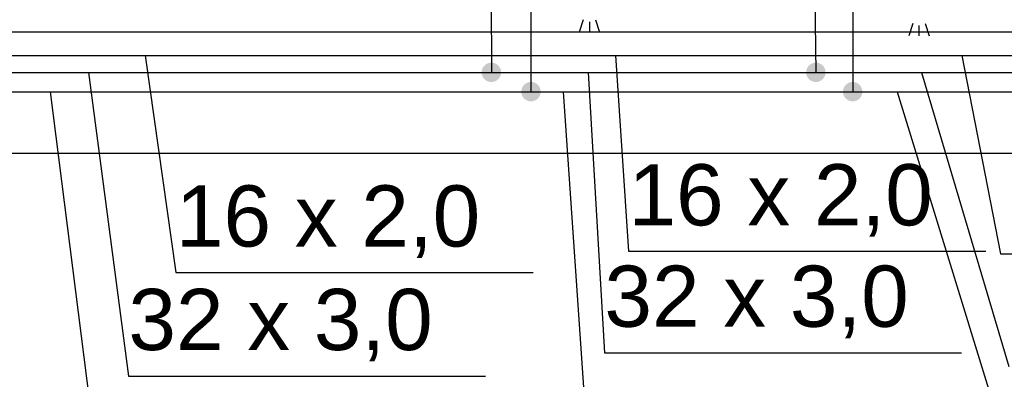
# Model space of a CAD drawing. Header units: inches. Extents: x -150.1 to -108.1, y -15.9 to 13.8.
# Tile 5 of 25: x -142.7 to -140.3, y -2 to -1.1. Entities that reach past the tile are written whole.
import ezdxf
from ezdxf.lldxf.tags import DXFTag

# ---------------------------------------------------------------- set-up
doc = ezdxf.new("R2010")
doc.units = ezdxf.units.IN
doc.header["$MEASUREMENT"] = 0
for name, color, linetype in [('IS_Ciepła_woda', 4, 'DASHWAVE'), ('IS_Cyrkulacja', 4, 'DASHDOT'), ('IS_Konstrukcja', 7, 'SOLID'), ('IS_Odbiorniki', 2, 'SOLID'), ('IS_Opisy_działek_Wodociag', 2, 'SOLID'), ('IS_Zimna_woda', 4, 'SOLID')]:
    doc.layers.add(name, color=color, linetype=linetype)
tags = doc.linetypes.add('DASHDOT', pattern=[20, 10, -5, 0, -5]).pattern_tags.tags
tags[10:11] = [DXFTag(74, 4), DXFTag(75, 0), DXFTag(340, '0'), DXFTag(46, 0.0), DXFTag(50, 0.0), DXFTag(44, 0.0), DXFTag(45, 0.0)]
tags[8:9] = [DXFTag(74, 4), DXFTag(75, 0), DXFTag(340, '0'), DXFTag(46, 0.0), DXFTag(50, 0.0), DXFTag(44, 0.0), DXFTag(45, 0.0)]
tags[6:7] = [DXFTag(74, 4), DXFTag(75, 0), DXFTag(340, '0'), DXFTag(46, 0.0), DXFTag(50, 0.0), DXFTag(44, 0.0), DXFTag(45, 0.0)]
tags[4:5] = [DXFTag(74, 4), DXFTag(75, 0), DXFTag(340, '0'), DXFTag(46, 0.0), DXFTag(50, 0.0), DXFTag(44, 0.0), DXFTag(45, 0.0)]
tags = doc.linetypes.add('DASHWAVE', pattern='A,10,-5,-20,[138,IS_LineDef.shx,S=2,R=0,X=-20,Y=0],-5', length=40).pattern_tags.tags
tags[16:17] = [DXFTag(74, 4), DXFTag(75, 0), DXFTag(340, '0'), DXFTag(46, 0.0), DXFTag(50, 0.0), DXFTag(44, 0.0), DXFTag(45, 0.0)]
tags[6:7] = [DXFTag(74, 4), DXFTag(75, 0), DXFTag(340, '0'), DXFTag(46, 0.0), DXFTag(50, 0.0), DXFTag(44, 0.0), DXFTag(45, 0.0)]
tags[4:5] = [DXFTag(74, 4), DXFTag(75, 0), DXFTag(340, '0'), DXFTag(46, 0.0), DXFTag(50, 0.0), DXFTag(44, 0.0), DXFTag(45, 0.0)]
tags = doc.linetypes.add('SOLID', pattern=[10, 10, 0]).pattern_tags.tags
tags[6:7] = [DXFTag(74, 4), DXFTag(75, 0), DXFTag(340, '0'), DXFTag(46, 0.0), DXFTag(50, 0.0), DXFTag(44, 0.0), DXFTag(45, 0.0)]
tags[4:5] = [DXFTag(74, 4), DXFTag(75, 0), DXFTag(340, '0'), DXFTag(46, 0.0), DXFTag(50, 0.0), DXFTag(44, 0.0), DXFTag(45, 0.0)]

msp = doc.modelspace()

# ---------------------------------------------------------------- hatches: boundary and pattern name
at = {"layer": 'IS_Ciepła_woda'}
h = msp.add_hatch(color=256, dxfattribs=at)
edge = h.paths.add_edge_path()
edge.add_arc((-141.4292, -1.2492), 0.024, 90, 450)
at = {"layer": 'IS_Opisy_działek_Wodociag'}
h = msp.add_hatch(color=256, dxfattribs=at)
edge = h.paths.add_edge_path()
edge.add_arc((-141.527, -1.2014), 0.024, 90, 450)
h = msp.add_hatch(color=256, dxfattribs=at)
edge = h.paths.add_edge_path()
edge.add_arc((-140.7257, -1.2014), 0.024, 90, 450)
h = msp.add_hatch(color=256, dxfattribs=at)
edge = h.paths.add_edge_path()
edge.add_arc((-140.6348, -1.2492), 0.024, 90, 450)

# ---------------------------------------------------------------- linework, layer by layer
at = {"layer": 'IS_Ciepła_woda', "ltscale": 0.01}
for p, q in [((-141.5292, -0.5694), (-141.527, -1.2014)), ((-140.7348, -0.5756), (-140.7257, -1.2014)), ((-142.8488, -1.2014), (-141.527, -1.2014)), ((-141.527, -1.2014), (-140.7257, -1.2014)), ((-140.7257, -1.2014), (-139.9556, -1.2014))]:
    msp.add_line(p, q, dxfattribs=at)
at = {"layer": 'IS_Cyrkulacja', "ltscale": 0.02}
msp.add_line((-144.1396, -1.1596), (-131.0262, -1.1595), dxfattribs=at)
at = {"layer": 'IS_Konstrukcja', "ltscale": 0.01}
for p, q in [((-147.0968, -1.1014), (-114.0644, -1.1014)), ((-147.0968, -1.4014), (-114.0644, -1.4014))]:
    msp.add_line(p, q, dxfattribs=at)
at = {"layer": 'IS_Odbiorniki', "ltscale": 0.01}
for p, q in [((-141.3001, -1.0717), (-141.3101, -1.1021)), ((-141.2851, -1.0768), (-141.2851, -1.1021)), ((-141.2701, -1.0717), (-141.2601, -1.1021)), ((-140.4861, -1.081), (-140.4961, -1.1114)), ((-140.4711, -1.086), (-140.4711, -1.1114)), ((-140.4561, -1.081), (-140.4461, -1.1114))]:
    msp.add_line(p, q, dxfattribs=at)
at = {"layer": 'IS_Opisy_działek_Wodociag', "ltscale": 0.01}
for p, q in [((-142.3819, -1.1596), (-142.306, -1.696)), ((-141.2202, -1.1596), (-141.1884, -1.6437)), ((-140.3651, -1.1596), (-140.2695, -1.6499)), ((-142.5222, -1.2014), (-142.4233, -1.9518)), ((-141.2879, -1.2014), (-141.2478, -1.8943)), ((-140.4649, -1.2014), (-140.2491, -1.9286)), ((-142.6165, -1.2492), (-142.4943, -2.2132)), ((-141.3501, -1.2492), (-141.2868, -2.1604)), ((-140.5252, -1.2492), (-140.2397, -2.1785)), ((-141.1884, -1.6437), (-140.3064, -1.6437)), ((-140.2695, -1.6499), (-139.3875, -1.6499)), ((-142.306, -1.696), (-141.424, -1.696)), ((-141.2478, -1.8943), (-140.3658, -1.8943)), ((-142.4233, -1.9518), (-141.5413, -1.9518))]:
    msp.add_line(p, q, dxfattribs=at)
at = {"layer": 'IS_Zimna_woda', "ltscale": 0.01}
for p, q in [((-141.4292, -0.7526), (-141.4292, -1.2492)), ((-140.6348, -0.7619), (-140.6348, -1.2492)), ((-142.7488, -1.2492), (-141.4292, -1.2492)), ((-141.4292, -1.2492), (-140.6348, -1.2492)), ((-140.6348, -1.2492), (-139.8578, -1.2492))]:
    msp.add_line(p, q, dxfattribs=at)

# ---------------------------------------------------------------- texts
at = {"layer": 'IS_Opisy_działek_Wodociag', "ltscale": 0.01, "char_height": 0.1512, "attachment_point": 7}
for s, insert in [('\\fArial|b0|i0;16 x 2,0', (-141.1884, -1.6077)), ('\\fArial|b0|i0;16 x 2,0', (-142.306, -1.66)), ('\\fArial|b0|i0;32 x 3,0', (-141.2478, -1.8583)), ('\\fArial|b0|i0;32 x 3,0', (-142.4233, -1.9158))]:
    msp.add_mtext(s, dxfattribs=dict(at, insert=insert))

doc.saveas('drawing.dxf')
